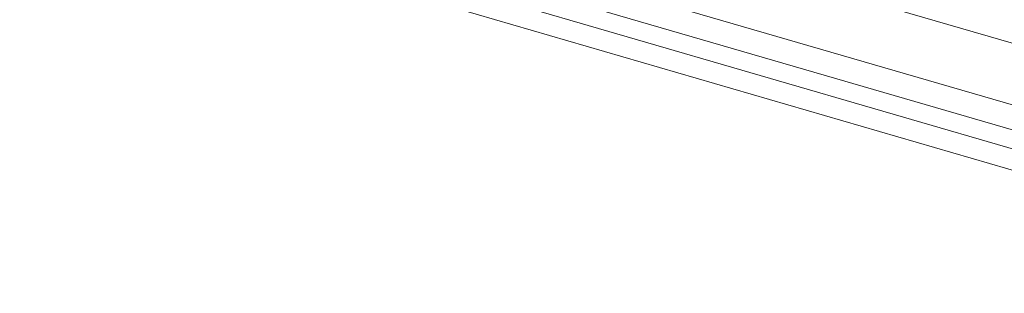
# Model space of a CAD drawing. Header units: millimetres. Extents: x 3925 to 5043, y -86 to 778.
# Tile 189 of 256: x 4843.268 to 4845.609, y 126.081 to 126.731. Entities that reach past the tile are written whole.
import ezdxf

# ---------------------------------------------------------------- set-up
doc = ezdxf.new("R2010")
doc.units = ezdxf.units.MM
doc.header["$LTSCALE"] = 46.255
for name, color, linetype in [('H30K-IO-LABEDXF_CONTINUOUS_LINE', 7, 'CONTINUOUS'), ('H30K-REAR-CODXF_CONTINUOUS_LINE', 7, 'CONTINUOUS'), ('LABEL-IO-H30DXF_CONTINUOUS_LINE', 7, 'CONTINUOUS')]:
    doc.layers.add(name, color=color, linetype=linetype)

msp = doc.modelspace()

# ---------------------------------------------------------------- linework, layer by layer
at = {"layer": 'H30K-IO-LABEDXF_CONTINUOUS_LINE', "color": 7, "linetype": 'Continuous', "lineweight": 0}
msp.add_line((4846.6322, 126.0814), (4843.2676, 127.06), dxfattribs=at)
at = {"layer": 'H30K-REAR-CODXF_CONTINUOUS_LINE', "color": 7, "linetype": 'Continuous', "lineweight": 0}
for p, q in [((4846.7704, 126.3426), (4843.4058, 127.3212)), ((4846.7075, 126.215), (4843.3429, 127.1936)), ((4846.6954, 126.1591), (4843.3308, 127.1377))]:
    msp.add_line(p, q, dxfattribs=at)
at = {"layer": 'LABEL-IO-H30DXF_CONTINUOUS_LINE', "color": 7, "linetype": 'Continuous', "lineweight": 0}
for p, q in [((4846.6975, 126.1129), (4843.3329, 127.0916)), ((4846.6975, 126.1129), (4843.3329, 127.0916)), ((4846.6322, 126.0815), (4843.2676, 127.0601))]:
    msp.add_line(p, q, dxfattribs=at)

doc.saveas('drawing.dxf')
